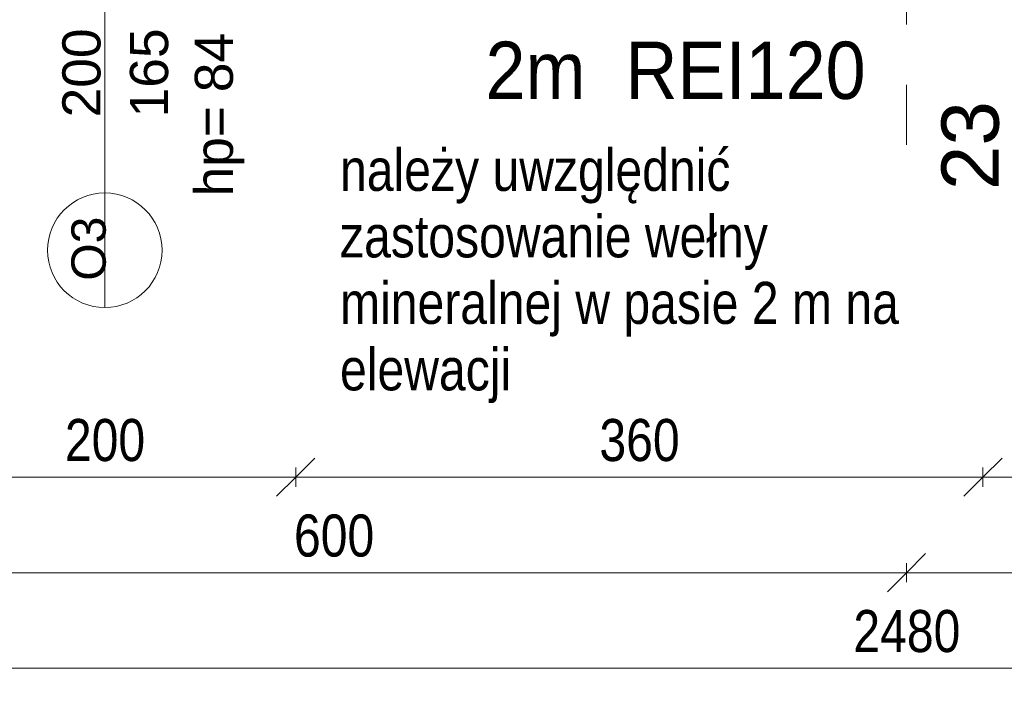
# Model space of a CAD drawing. Header units: centimetres. Extents: x -1631 to 1829, y -257 to 3158.
# Tile 37 of 129: x -477 to 39, y -257 to 93. Entities that reach past the tile are written whole.
import ezdxf

# ---------------------------------------------------------------- set-up
doc = ezdxf.new("R2010")
doc.units = ezdxf.units.CM
doc.linetypes.add('Oś', pattern=[222.25, 127, -31.75, 31.75, -31.75])
for name, color, linetype, lineweight in [('A-ANNO-DIMS', 211, 'Continuous', 13), ('A-ANNO-DIMS-100', 211, 'Continuous', 13), ('A-GLAZ-IDEN', 152, 'Continuous', 13), ('G-ANNO-TEXT', 231, 'Continuous', 13), ('S-GRID', 1, 'Continuous', 13), ('S-GRID-IDEN', 1, 'Continuous', 13)]:
    doc.layers.add(name, color=color, linetype=linetype, lineweight=lineweight)
doc.styles.add('Arial Narrow', font='ARIALN.TTF', dxfattribs={"height": 22})
doc.styles.add('Arial Narrow_1', font='ARIALN.TTF', dxfattribs={"height": 22})
doc.styles.add('Arial_10', font='arial.ttf', dxfattribs={"height": 20})
doc.styles.add('Arial_13', font='arial.ttf', dxfattribs={"height": 0.2})
doc.styles.add('Arial_7', font='arial.ttf', dxfattribs={"height": 30})
doc.styles.add('Arial_8', font='arial.ttf', dxfattribs={"height": 18})
doc.styles.add('Arial_9', font='arial.ttf', dxfattribs={"width": 0.9, "height": 30})
doc.dimstyles.new('Diagonal_1_100__0_1_', dxfattribs={"dimscale": 30.48, "dimtxt": 22.515481, "dimasz": 0.656168, "dimexe": 0.164042, "dimexo": 0.0625, "dimgap": 0.065617, "dimtad": 1, "dimdec": 1, "dimrnd": 0.1, "dimdsep": 46, "dimtxsty": 'Arial Narrow_1', "dimblk1": 'OBLIQUE', "dimblk2": 'OBLIQUE', "dimsah": 1, "dimcen": 0.09, "dimazin": 0, "dimtfac": 1, "dimtdec": 4, "dimtix": 1, "dimtmove": 0, "dimatfit": 3, "dimfxl": 0.164042, "dimfxlon": 1, "dimtvp": 1, "dimtolj": 1, "dimtzin": 0, "dimarcsym": 2})

# ---------------------------------------------------------------- blocks, each defined once
blk = doc.blocks.new('DIMBLOCK1-6_piętro IV __13_80 m_ - stan projektowany')
at = {"layer": 'A-ANNO-DIMS-100', "transparency": 16777216}
for p, q in [((-1252.62, -246.77), (-1242.62, -236.77)), ((1227.38, -246.77), (1237.38, -236.77)), ((-1252.62, -241.77), (-1252.62, -251.77)), ((-1252.62, -246.77), (-1252.62, -241.77)), ((1227.38, -241.77), (1227.38, -251.77)), ((1227.38, -246.77), (1227.38, -241.77)), ((-1252.62, -246.77), (-1262.62, -256.77)), ((-1252.62, -246.77), (1227.38, -246.77)), ((1227.38, -246.77), (1217.38, -256.77))]:
    blk.add_line(p, q, dxfattribs=at)
at = {"layer": 'A-ANNO-DIMS-100', "color": 0, "transparency": 16777216, "insert": (-40.5, -216.33), "char_height": 22, "width": 66.9031, "attachment_point": 1, "line_spacing_factor": 0.974696, "style": 'Arial Narrow_1'}
blk.add_mtext('2480', dxfattribs=at)
blk = doc.blocks.new('_Oblique')
at = {"color": 0, "linetype": 'ByBlock', "lineweight": -2}
blk.add_line((-0.5, -0.5), (0.5, 0.5), dxfattribs=at)
blk = doc.blocks.new('DIMBLOCK4-6_piętro IV __13_80 m_ - stan projektowany')
at = {"layer": 'A-ANNO-DIMS-100', "transparency": 16777216}
for p, q in [((-12.62, -196.77), (-2.62, -186.77)), ((587.38, -196.77), (597.38, -186.77)), ((-12.62, -191.77), (-12.62, -201.77)), ((-12.62, -196.77), (-12.62, -191.77)), ((587.38, -191.77), (587.38, -201.77)), ((587.38, -196.77), (587.38, -191.77)), ((-12.62, -196.77), (-22.62, -206.77)), ((587.38, -196.77), (-12.62, -196.77)), ((587.38, -196.77), (577.38, -206.77))]:
    blk.add_line(p, q, dxfattribs=at)
at = {"layer": 'A-ANNO-DIMS-100', "color": 0, "transparency": 16777216, "insert": (266.47, -166.33), "char_height": 22, "width": 50.1774, "attachment_point": 1, "line_spacing_factor": 0.974696, "style": 'Arial Narrow_1'}
blk.add_mtext('600', dxfattribs=at)
blk = doc.blocks.new('DIMBLOCK5-6_piętro IV __13_80 m_ - stan projektowany')
at = {"layer": 'A-ANNO-DIMS-100', "transparency": 16777216}
for p, q in [((-612.62, -196.77), (-602.62, -186.77)), ((-12.62, -196.77), (-2.62, -186.77)), ((-612.62, -191.77), (-612.62, -201.77)), ((-612.62, -196.77), (-612.62, -191.77)), ((-12.62, -191.77), (-12.62, -201.77)), ((-12.62, -196.77), (-12.62, -191.77)), ((-612.62, -196.77), (-622.62, -206.77)), ((-12.62, -196.77), (-612.62, -196.77)), ((-12.62, -196.77), (-22.62, -206.77))]:
    blk.add_line(p, q, dxfattribs=at)
at = {"layer": 'A-ANNO-DIMS-100', "color": 0, "transparency": 16777216, "insert": (-333.53, -166.33), "char_height": 22, "width": 50.1774, "attachment_point": 1, "line_spacing_factor": 0.974696, "style": 'Arial Narrow_1'}
blk.add_mtext('600', dxfattribs=at)
blk = doc.blocks.new('DIMBLOCK253-6_piętro IV __13_80 m_ - stan projektowany')
at = {"layer": 'A-ANNO-DIMS-100', "transparency": 16777216}
for p, q in [((27.38, -146.77), (37.38, -136.77)), ((227.38, -146.77), (237.38, -136.77)), ((27.38, -141.77), (27.38, -151.77)), ((27.38, -146.77), (27.38, -141.77)), ((227.38, -141.77), (227.38, -151.77)), ((227.38, -146.77), (227.38, -141.77)), ((27.38, -146.77), (17.38, -156.77)), ((227.38, -146.77), (27.38, -146.77)), ((227.38, -146.77), (217.38, -156.77))]:
    blk.add_line(p, q, dxfattribs=at)
at = {"layer": 'A-ANNO-DIMS-100', "color": 0, "transparency": 16777216, "insert": (106.47, -116.33), "char_height": 22, "width": 50.1774, "attachment_point": 1, "line_spacing_factor": 0.974696, "style": 'Arial Narrow_1'}
blk.add_mtext('200', dxfattribs=at)
blk = doc.blocks.new('DIMBLOCK254-6_piętro IV __13_80 m_ - stan projektowany')
at = {"layer": 'A-ANNO-DIMS-100', "transparency": 16777216}
for p, q in [((-332.62, -146.77), (-322.62, -136.77)), ((27.38, -146.77), (37.38, -136.77)), ((-332.62, -141.77), (-332.62, -151.77)), ((-332.62, -146.77), (-332.62, -141.77)), ((27.38, -141.77), (27.38, -151.77)), ((27.38, -146.77), (27.38, -141.77)), ((-332.62, -146.77), (-342.62, -156.77)), ((27.38, -146.77), (-332.62, -146.77)), ((27.38, -146.77), (17.38, -156.77))]:
    blk.add_line(p, q, dxfattribs=at)
at = {"layer": 'A-ANNO-DIMS-100', "color": 0, "transparency": 16777216, "insert": (-173.53, -116.33), "char_height": 22, "width": 50.1774, "attachment_point": 1, "line_spacing_factor": 0.974696, "style": 'Arial Narrow_1'}
blk.add_mtext('360', dxfattribs=at)
blk = doc.blocks.new('DIMBLOCK255-6_piętro IV __13_80 m_ - stan projektowany')
at = {"layer": 'A-ANNO-DIMS-100', "transparency": 16777216}
for p, q in [((-532.62, -146.77), (-522.62, -136.77)), ((-332.62, -146.77), (-322.62, -136.77)), ((-532.62, -141.77), (-532.62, -151.77)), ((-532.62, -146.77), (-532.62, -141.77)), ((-332.62, -141.77), (-332.62, -151.77)), ((-332.62, -146.77), (-332.62, -141.77)), ((-532.62, -146.77), (-542.62, -156.77)), ((-332.62, -146.77), (-532.62, -146.77)), ((-332.62, -146.77), (-342.62, -156.77))]:
    blk.add_line(p, q, dxfattribs=at)
at = {"layer": 'A-ANNO-DIMS-100', "color": 0, "transparency": 16777216, "insert": (-453.53, -116.33), "char_height": 22, "width": 50.1774, "attachment_point": 1, "line_spacing_factor": 0.974696, "style": 'Arial Narrow_1'}
blk.add_mtext('200', dxfattribs=at)
blk = doc.blocks.new('Okno_LD_typ 100 - metka _ wys_parapetu-2491833-6_piętro IV __13_80 m_ - stan projektowany')
at = {"layer": 'A-GLAZ-IDEN'}
blk.add_line((0, 1.8925), (0, -0.3919), dxfattribs=at)
blk.add_circle((0, -0.0919), 0.3, dxfattribs=at)
at = {"layer": 'A-GLAZ-IDEN', "insert": (0.4711, 0.6634), "char_height": 0.2, "width": 0.48783, "attachment_point": 3, "rotation": 90, "line_spacing_factor": 0.936439, "style": 'Arial_13', "bg_fill": 3, "box_fill_scale": 1.25, "bg_fill_color": 256, "bg_fill_true_color": 13158600, "bg_fill_transparency": 0}
blk.add_mtext('\\pxqr,t6.35,12.7,19.05,25.4,31.75,38.1,44.45,50.8,57.15,63.5,69.85,76.2,82.55,88.9,95.25,101.6,107.95,114.3,120.65,127,133.35,139.7,146.05,152.4,158.75,165.1,171.45,177.8,184.15,190.5,196.85,203.2;{hp= }', dxfattribs=at)

msp = doc.modelspace()

# ---------------------------------------------------------------- linework, layer by layer
at = {"layer": 'S-GRID', "linetype": 'Oś'}
msp.add_line((-12.62, 2884.27), (-12.62, 27.13), dxfattribs=at)

# ---------------------------------------------------------------- block references
at = {"layer": 'A-GLAZ-IDEN', "xscale": 99.99999999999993, "yscale": 99.99999999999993, "zscale": 99.99999999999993}
msp.add_blockref('Okno_LD_typ 100 - metka _ wys_parapetu-2491833-6_piętro IV __13_80 m_ - stan projektowany', (-432.62, -18.79), dxfattribs=at)

# ---------------------------------------------------------------- texts
at = {"layer": 'G-ANNO-TEXT', "color": 1, "attachment_point": 1}
for s, insert, char_height, width, line_spacing_factor, style in [('\\pxt3.81,7.62,11.43,15.24,19.05,22.86,26.67,30.48,34.29,38.1,41.91,45.72,49.53,53.34,57.15,60.96,64.77,68.58,72.39,76.2,80.01,83.82,87.63,91.44,95.25,99.06,102.87,106.68,110.49,114.3,118.11,121.92;{2m  REI120}', (-233.2, 81.21), 30, 226.26, 0.936439, 'Arial_9'), ('\\pt127.00006,253.9999,380.99996,508.00002,635.00008,761.99992,888.99998,1016.00004,1143.0001,1269.99994,1397,1524.00006,1650.9999,1777.99996,1905.00002,2032.00008,2158.99992,2285.99998,2413.00004,2540.0001,2666.99994,2794,2921.00006,3047.9999,3174.99996,3302.00002,3429.00008,3555.99992,3682.99998,3810.00004,3937.0001,4063.99994;należy uwzględnić zastosowanie wełny mineralnej w pasie 2 m na elewacji', (-309.4, 25.09), 22, 344.6, 0.949189, 'Arial Narrow')]:
    msp.add_mtext(s, dxfattribs=dict(at, insert=insert, char_height=char_height, width=width, line_spacing_factor=line_spacing_factor, style=style))
at = {"layer": 'S-GRID-IDEN', "insert": (20.88, 26.79), "char_height": 30, "width": 48.3, "attachment_point": 5, "rotation": 90, "line_spacing_factor": 0.936439, "style": 'Arial_7'}
msp.add_mtext('\\pxqc,t4.23333,8.46667,12.7,16.93333,21.16667,25.4,29.63333,33.86667,38.1,42.33333,46.56667,50.8,55.03333,59.26667,63.5,67.73333,71.96667,76.2,80.43333,84.66667,88.9,93.13333,97.36667,101.6,105.83333,110.06667,114.3,118.53333,122.76667,127,131.23333,135.46667;{23}', dxfattribs=at)

# ---------------------------------------------------------------- dimensions: what is measured, and where the dimension line sits
at = {"layer": 'A-ANNO-DIMS'}
for base, p1, p2, override, picture, middle in [((-532.62, -146.77), (-332.62, -141.77), (-532.62, -141.77), {"dimpost": '<>', "dimfxl": 200}, 'DIMBLOCK255-6_piętro IV __13_80 m_ - stan projektowany', (-432.62, -133.53)), ((-332.62, -146.77), (27.38, -141.77), (-332.62, -141.77), {"dimpost": '<>', "dimfxl": 360}, 'DIMBLOCK254-6_piętro IV __13_80 m_ - stan projektowany', (-152.62, -133.53)), ((27.38, -146.77), (227.38, -141.77), (27.38, -141.77), {"dimpost": '<>', "dimfxl": 200}, 'DIMBLOCK253-6_piętro IV __13_80 m_ - stan projektowany', (127.38, -133.53))]:
    dim = msp.add_linear_dim(base=base, p1=p1, p2=p2, angle=0, dimstyle='Diagonal_1_100__0_1_', override=override, dxfattribs=at)
    dim.commit()
    dim.dimension.update_dxf_attribs({"geometry": picture, "text_midpoint": middle})
for base, p1, p2, override, picture, middle in [((-612.62, -196.77), (-12.62, -191.77), (-612.62, -191.77), {"dimpost": '<>', "dimfxl": 600}, 'DIMBLOCK5-6_piętro IV __13_80 m_ - stan projektowany', (-312.62, -183.53)), ((-12.62, -196.77), (587.38, -191.77), (-12.62, -191.77), {"dimpost": '<>', "dimfxl": 600}, 'DIMBLOCK4-6_piętro IV __13_80 m_ - stan projektowany', (287.38, -183.53)), ((1227.38, -246.77), (-1252.62, -241.77), (1227.38, -241.77), {"dimpost": '<>', "dimfxl": 2480}, 'DIMBLOCK1-6_piętro IV __13_80 m_ - stan projektowany', (-12.62, -233.53))]:
    dim = msp.add_linear_dim(base=base, p1=p1, p2=p2, dimstyle='Diagonal_1_100__0_1_', override=override, dxfattribs=at)
    dim.commit()
    dim.dimension.update_dxf_attribs({"geometry": picture, "text_midpoint": middle})

# ---------------------------------------------------------------- next in the draw order: texts
at = {"layer": 'A-GLAZ-IDEN', "rotation": 90, "line_spacing_factor": 0.936439}
for s, insert, char_height, width, attachment_point, style in [('\\pxqc,t6.35,12.7,19.05,25.4,31.75,38.1,44.45,50.8,57.15,63.5,69.85,76.2,82.55,88.9,95.25,101.6,107.95,114.3,120.65,127,133.35,139.7,146.05,152.4,158.75,165.1,171.45,177.8,184.15,190.5,196.85,203.2;{200}', (-444.74, 64.84), 20, 48.3, 5, 'Arial_10'), ('\\pxqc,t6.35,12.7,19.05,25.4,31.75,38.1,44.45,50.8,57.15,63.5,69.85,76.2,82.55,88.9,95.25,101.6,107.95,114.3,120.65,127,133.35,139.7,146.05,152.4,158.75,165.1,171.45,177.8,184.15,190.5,196.85,203.2;{165}', (-409.3, 64.84), 20, 48.3, 5, 'Arial_10'), ('\\pxt6.35,12.7,19.05,25.4,31.75,38.1,44.45,50.8,57.15,63.5,69.85,76.2,82.55,88.9,95.25,101.6,107.95,114.3,120.65,127,133.35,139.7,146.05,152.4,158.75,165.1,171.45,177.8,184.15,190.5,196.85,203.2;{84}', (-385.51, 54.73), 20, 32.4, 1, 'Arial_10'), ('\\pxqc,t7.05556,14.11111,21.16667,28.22222,35.27778,42.33333,49.38889,56.44444,63.5,70.55556,77.61111,84.66667,91.72222,98.77778,105.83333,112.88889,119.94444,127,134.05556,141.11111,148.16667,155.22222,162.27778,169.33333,176.38889,183.44444,190.5,197.55556,204.61111,211.66667,218.72222,225.77778;{O3}', (-441.01, -27.17), 18, 33.7, 5, 'Arial_8')]:
    msp.add_mtext(s, dxfattribs=dict(at, insert=insert, char_height=char_height, width=width, attachment_point=attachment_point, style=style))

doc.saveas('drawing.dxf')
